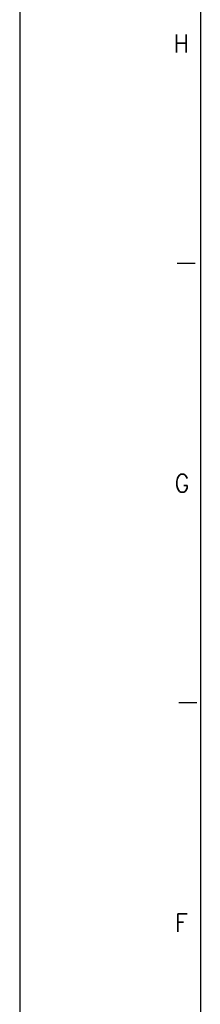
# Model space of a CAD drawing. Header units: millimetres. Extents: x -418 to 1225, y -151 to 443.
# Tile 3 of 52: x -418 to -398, y 112 to 221. Entities that reach past the tile are written whole.
import ezdxf

# ---------------------------------------------------------------- set-up
doc = ezdxf.new("R2010")
doc.units = ezdxf.units.MM
doc.layers.add('1', color=7, linetype='Continuous')
doc.styles.add('CONVERTER_12', font='txt.shx', dxfattribs={"width": 0.9})

# ---------------------------------------------------------------- blocks, each defined once
blk = doc.blocks.new('_A1', base_point=(416.98, -145.5))
at = {"layer": '1', "color": 2, "linetype": 'Continuous'}
for p, q in [((-418.02, 443.5), (-418.02, -150.5)), ((-398.6, 194.37), (-400.6, 194.37)), ((-398.4, 145.7), (-400.4, 145.7))]:
    blk.add_line(p, q, dxfattribs=at)
at = {"layer": '1', "color": 7, "linetype": 'Continuous'}
blk.add_line((-398.02, 438.5), (-398.02, -145.5), dxfattribs=at)
at = {"layer": '1', "color": 2, "char_height": 2, "attachment_point": 4, "line_spacing_factor": 1.20048, "style": 'CONVERTER_12'}
for s, insert in [('H', (-400.97, 218.7)), ('G', (-400.86, 170.03)), ('F', (-400.81, 121.37))]:
    blk.add_mtext(s, dxfattribs=dict(at, insert=insert))

msp = doc.modelspace()

# ---------------------------------------------------------------- block references
msp.add_blockref('_A1', (416.98, -145.5))

doc.saveas('drawing.dxf')
